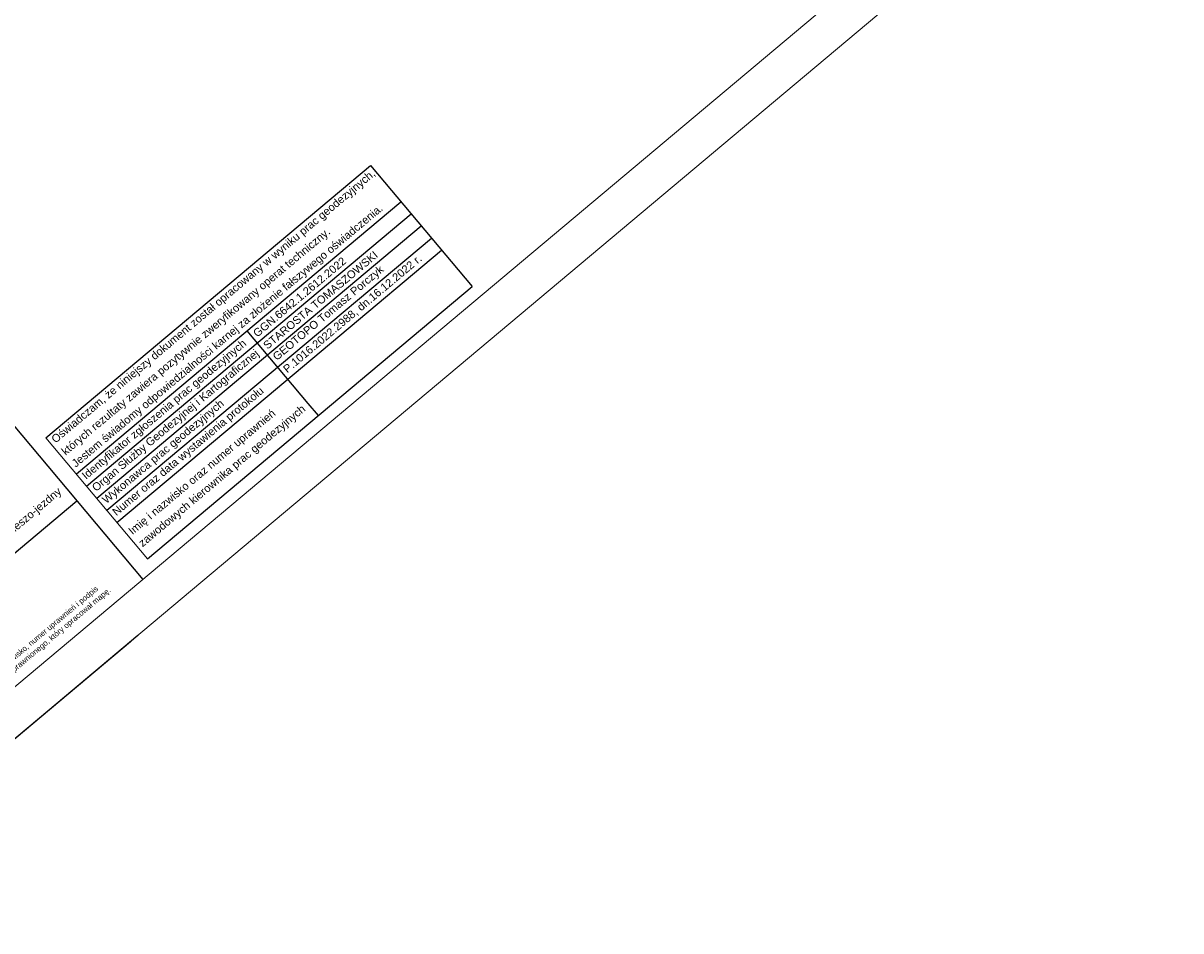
# Model space of a CAD drawing. Header units: metres. Extents: x 7429064 to 7429988, y 5709479 to 5710302.
# Tile 2 of 38: x 7429229 to 7429376, y 5709479 to 5709594. Entities that reach past the tile are written whole.
import ezdxf
from ezdxf.enums import TextEntityAlignment as Align

# ---------------------------------------------------------------- set-up
doc = ezdxf.new("R2010")
doc.units = ezdxf.units.M
doc.header["$MEASUREMENT"] = 0
for name, color, linetype, lineweight in [('arkusz', 250, 'CONTINUOUS', 18), ('klauzula', 7, 'CONTINUOUS', 18), ('ramka', 7, 'CONTINUOUS', 18)]:
    doc.layers.add(name, color=color, linetype=linetype, lineweight=lineweight)
doc.styles.add('Arial', font='arial.ttf')

# ---------------------------------------------------------------- blocks, each defined once
blk = doc.blocks.new('A$C618B2A2A')
at = {"layer": 'ramka', "insert": (0.44, 2.24), "char_height": 0.7, "width": 21.0231, "attachment_point": 1, "style": 'Arial'}
blk.add_mtext('   Imię i nazwisko, numer uprawnień i podpis\\Pgeodety uprawnionego, który opracował mapę.', dxfattribs=at)

msp = doc.modelspace()

# ---------------------------------------------------------------- linework, layer by layer
at = {"layer": 'arkusz', "linetype": 'Continuous'}
for p, q in [((7429988.34, 5710141.34), (7429199.32, 5709479.27)), ((7429981.3, 5710141.96), (7429199.93, 5709486.32))]:
    msp.add_line(p, q, dxfattribs=at)
at = {"layer": 'klauzula', "color": 0, "linetype": 'ByBlock', "lineweight": -2}
for p, q in [((7429232.29, 5709541.7), (7429273.36, 5709576.17)), ((7429273.36, 5709576.17), (7429286.22, 5709560.85)), ((7429236.15, 5709537.11), (7429277.22, 5709571.57)), ((7429237.43, 5709535.57), (7429278.51, 5709570.04)), ((7429254.04, 5709546.9), (7429279.79, 5709568.51)), ((7429240, 5709532.51), (7429281.08, 5709566.97)), ((7429256.61, 5709543.83), (7429282.36, 5709565.44)), ((7429245.15, 5709526.38), (7429286.22, 5709560.85)), ((7429257.73, 5709555.22), (7429265.45, 5709546.03)), ((7429238.72, 5709534.04), (7429254.04, 5709546.9)), ((7429265.45, 5709546.03), (7429266.73, 5709544.5)), ((7429241.29, 5709530.98), (7429256.61, 5709543.83))]:
    msp.add_line(p, q, dxfattribs=at)
at = {"layer": 'klauzula', "linetype": 'Continuous'}
msp.add_line((7429245.15, 5709526.38), (7429232.29, 5709541.7), dxfattribs=at)
at = {"layer": 'ramka', "color": 0, "lineweight": -2}
for p, q in [((7429224.3, 5709547.91), (7429231.43, 5709539.41)), ((7429191.58, 5709496.28), (7429236.2, 5709533.72))]:
    msp.add_line(p, q, dxfattribs=at)
at = {"layer": 'ramka', "color": 0, "linetype": 'ByBlock', "lineweight": -2}
for p, q in [((7429231.43, 5709539.41), (7429244.56, 5709523.76)), ((7429199.32, 5709479.27), (7429243.94, 5709516.72)), ((7429199.32, 5709479.27), (7429242.98, 5709515.91))]:
    msp.add_line(p, q, dxfattribs=at)

# ---------------------------------------------------------------- block references
at = {"layer": 'ramka', "linetype": 'Continuous', "rotation": 39.99999999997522}
msp.add_blockref('A$C618B2A2A', (7429224.94, 5709508.68), dxfattribs=at)

# ---------------------------------------------------------------- texts
at = {"layer": 'klauzula', "color": 0, "linetype": 'Continuous', "char_height": 1, "attachment_point": 4, "rotation": 40, "style": 'Arial'}
for s, insert, width in [(' {\\C1;Oświadczam, że niniejszy dokument został opracowany w wyniku prac geodezyjnych,}', (7429232.98, 5709540.97), 58.2479), ('{\\C1; Jestem świadomy odpowiedzialności karnej za złożenie fałszywego oświadczenia.}', (7429235.55, 5709537.91), 57.3142), ('{\\C1; których rezultaty zawiera pozytywnie zweryfikowany operat techniczny.}', (7429234.26, 5709539.44), 54.1652), ('{\\C1; GGN.6642.1.2612.2022}', (7429258.42, 5709554.49), 39.88), ('{\\C1; STAROSTA TOMASZOWSKI}', (7429259.71, 5709552.96), 39.88), ('{\\C1; P.1016.2022.2988, dn.16.12.2022 r.}', (7429262.28, 5709549.9), 39.88), ('{\\C1; GEOTOPO Tomasz Porczyk}', (7429260.99, 5709551.43), 39.88), ('{\\C1; Identyfikator zgłoszenia prac geodezyjnych}', (7429236.84, 5709536.38), 39.88), ('{\\C1; Organ Służby Geodezyjnej i Kartograficznej}', (7429238.12, 5709534.85), 39.88), ('{\\C1; Numer oraz data wystawienia protokołu}', (7429240.69, 5709531.78), 39.88), ('{\\C1; Wykonawca prac geodezyjnych}', (7429239.41, 5709533.31), 39.88), ('{\\C1; Imię i nazwisko oraz numer uprawnień}', (7429242.73, 5709529.37), 39.88), ('{\\C1; zawodowych kierownika prac geodezyjnych}', (7429244.01, 5709527.84), 39.88)]:
    msp.add_mtext(s, dxfattribs=dict(at, insert=insert, width=width))
at = {"layer": 'ramka', "style": 'Arial'}
msp.add_text('- tereny komunikacji - droga (ulica) publiczna stanowiąca ciąg pieszo-jezdny', height=1, rotation=40, dxfattribs=at).set_placement((7429198.05, 5709504.93), align=Align.MIDDLE_LEFT)

doc.saveas('drawing.dxf')
